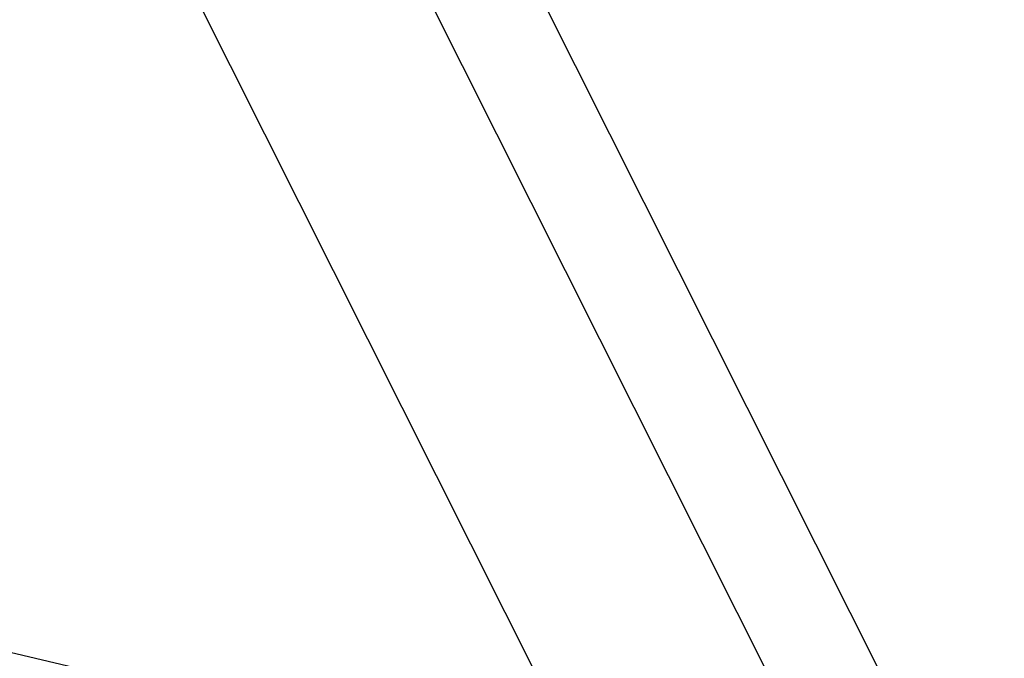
# Model space of a CAD drawing. Header units: feet. Extents: x -79 to 198, y -22 to 181.
# Tile 251 of 256: x 132.367 to 133.865, y 126.689 to 127.661. Entities that reach past the tile are written whole.
import ezdxf

# ---------------------------------------------------------------- set-up
doc = ezdxf.new("R2010")
doc.units = ezdxf.units.FT
doc.layers.add('A-LINEA', color=7, linetype='CONTINUOUS')

msp = doc.modelspace()

# ---------------------------------------------------------------- linework, layer by layer
at = {"layer": 'A-LINEA'}
for p, q in [((142.471, 109.1644), (118.664, 156.5455)), ((142.471, 109.1644), (118.664, 156.5455)), ((142.471, 109.1644), (118.664, 156.5455)), ((142.3125, 109.1409), (118.552, 156.4218)), ((141.9822, 109.0957), (118.3186, 156.1837)), ((124.16, 128.6311), (133.8267, 126.3511))]:
    msp.add_line(p, q, dxfattribs=at)
msp.add_lwpolyline([(124.3067, 145.1111), (120.72, 129.9644), (124.28, 129.1244), (124.16, 128.6311), (133.8267, 126.3511), (130.9867, 114.3778), (130.3867, 111.8711), (130.04, 110.4178), (135.96, 109.0178)], dxfattribs=at)

doc.saveas('drawing.dxf')
